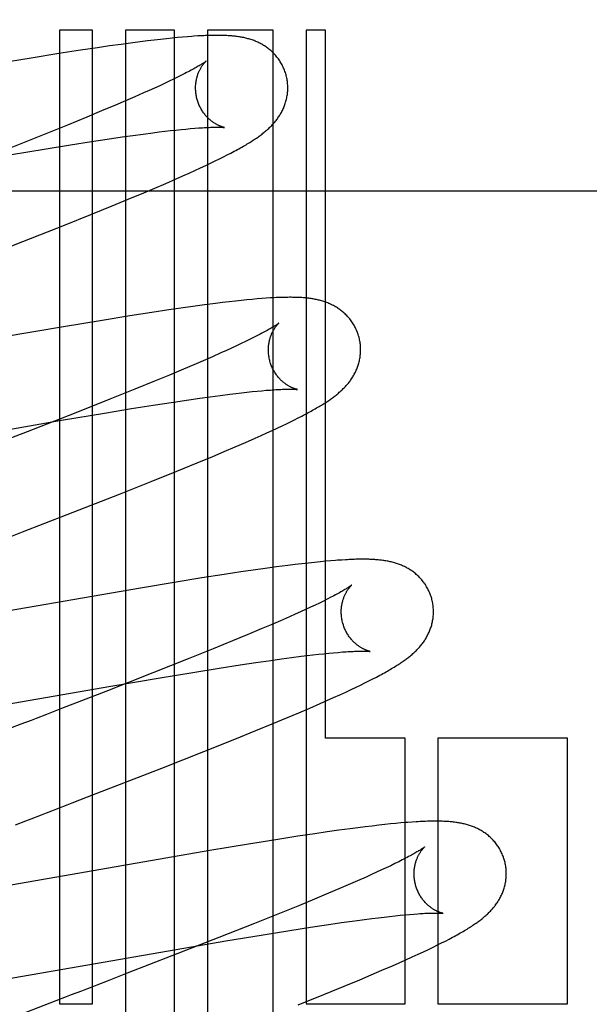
# Model space of a CAD drawing. Header units: inches. Extents: x 0 to 200, y 0 to 129.
# Tile 57 of 98: x 57.565 to 57.688, y 48.898 to 49.111. Entities that reach past the tile are written whole.
import ezdxf

# ---------------------------------------------------------------- set-up
doc = ezdxf.new("R2010")
doc.units = ezdxf.units.IN
doc.header["$LTSCALE"] = 11
doc.header["$MEASUREMENT"] = 0
doc.linetypes.add('HIDDEN', pattern=[0.2, 0.1, -0.1])
doc.layers.add('DEFAULT_2', color=8, linetype='HIDDEN')

msp = doc.modelspace()

# ---------------------------------------------------------------- linework, layer by layer
at = {"layer": 'DEFAULT_2', "color": 8, "linetype": 'HIDDEN'}
for p, q in [((57.57334, 49.10884), (57.57334, 48.8978)), ((57.58048, 49.10884), (57.57334, 49.10884)), ((57.58048, 48.8978), (57.58048, 49.10884)), ((57.58762, 49.10884), (57.58762, 48.80305)), ((57.59822, 49.10884), (57.58762, 49.10884)), ((57.59822, 48.74961), (57.59822, 49.10884)), ((57.60536, 49.10884), (57.60536, 48.73998)), ((57.61965, 49.10884), (57.60536, 49.10884)), ((57.61965, 48.72473), (57.61965, 49.10884)), ((57.62679, 49.10884), (57.62679, 48.8978)), ((57.63094, 49.10884), (57.62679, 49.10884)), ((57.63094, 48.9554), (57.63094, 49.10884)), ((57.5908, 49.10635), (57.58919, 49.10614)), ((57.59235, 49.10654), (57.5908, 49.10635)), ((57.59383, 49.10672), (57.59235, 49.10654)), ((57.59522, 49.10688), (57.59383, 49.10672)), ((57.59653, 49.10702), (57.59522, 49.10688)), ((57.59776, 49.10715), (57.59653, 49.10702)), ((57.59891, 49.10726), (57.59776, 49.10715)), ((57.6, 49.10736), (57.59891, 49.10726)), ((57.60102, 49.10745), (57.6, 49.10736)), ((57.57789, 49.10452), (57.57315, 49.10378)), ((57.58153, 49.10506), (57.57789, 49.10452)), ((57.58417, 49.10545), (57.58153, 49.10506)), ((57.58671, 49.1058), (57.58417, 49.10545)), ((57.58919, 49.10614), (57.58671, 49.1058)), ((57.5672, 49.10282), (57.55993, 49.10162)), ((57.57315, 49.10378), (57.5672, 49.10282)), ((57.59708, 49.0978), (57.59609, 49.09733)), ((57.59803, 49.09825), (57.59708, 49.0978)), ((57.59891, 49.09868), (57.59803, 49.09825)), ((57.59973, 49.09909), (57.59891, 49.09868)), ((57.60049, 49.09948), (57.59973, 49.09909)), ((57.59276, 49.0958), (57.59154, 49.09526)), ((57.59392, 49.09633), (57.59276, 49.0958)), ((57.59503, 49.09684), (57.59392, 49.09633)), ((57.59609, 49.09733), (57.59503, 49.09684)), ((57.58758, 49.09354), (57.58544, 49.09262)), ((57.58962, 49.09442), (57.58758, 49.09354)), ((57.59154, 49.09526), (57.58962, 49.09442)), ((57.58544, 49.09262), (57.58243, 49.09135)), ((57.57923, 49.09003), (57.57501, 49.08831)), ((57.58243, 49.09135), (57.57923, 49.09003)), ((57.57501, 49.08831), (57.56964, 49.08614)), ((57.59739, 49.08709), (57.59856, 49.08722)), ((57.59856, 49.08722), (57.59967, 49.08734)), ((57.59967, 49.08734), (57.60072, 49.08744)), ((57.60072, 49.08744), (57.60172, 49.08753)), ((57.60172, 49.08753), (57.60265, 49.08761)), ((57.56964, 49.08614), (57.56201, 49.08311)), ((57.58022, 49.08474), (57.58365, 49.08526)), ((57.58365, 49.08526), (57.58691, 49.08573)), ((57.58691, 49.08573), (57.58923, 49.08606)), ((57.58923, 49.08606), (57.59144, 49.08636)), ((57.59144, 49.08636), (57.59354, 49.08663)), ((57.59354, 49.08663), (57.59488, 49.0868)), ((57.59488, 49.0868), (57.59616, 49.08695)), ((57.59616, 49.08695), (57.59739, 49.08709)), ((57.56288, 49.08193), (57.56996, 49.0831)), ((57.56996, 49.0831), (57.57569, 49.08403)), ((57.57569, 49.08403), (57.58022, 49.08474)), ((57.60706, 49.08051), (57.60799, 49.08096)), ((57.60799, 49.08096), (57.60886, 49.0814)), ((57.60886, 49.0814), (57.60968, 49.08182)), ((57.60968, 49.08182), (57.61046, 49.08222)), ((57.60268, 49.07845), (57.60388, 49.079)), ((57.60388, 49.079), (57.60501, 49.07953)), ((57.60501, 49.07953), (57.60607, 49.08003)), ((57.60607, 49.08003), (57.60706, 49.08051)), ((57.59633, 49.07563), (57.5986, 49.07662)), ((57.5986, 49.07662), (57.60004, 49.07726)), ((57.60004, 49.07726), (57.6014, 49.07787)), ((57.6014, 49.07787), (57.60268, 49.07845)), ((57.59156, 49.0736), (57.59398, 49.07462)), ((57.59398, 49.07462), (57.59633, 49.07563)), ((57.40914, 49.07404), (57.90914, 49.07404)), ((57.5847, 49.07076), (57.5882, 49.0722)), ((57.5882, 49.0722), (57.59156, 49.0736)), ((57.58013, 49.0689), (57.5847, 49.07076)), ((57.5744, 49.06661), (57.58013, 49.0689)), ((57.56534, 49.06303), (57.5744, 49.06661)), ((57.54821, 49.05637), (57.56534, 49.06303)), ((57.6022, 49.04897), (57.59962, 49.04861)), ((57.60471, 49.04931), (57.6022, 49.04897)), ((57.60712, 49.04962), (57.60471, 49.04931)), ((57.60864, 49.04981), (57.60712, 49.04962)), ((57.61008, 49.04998), (57.60864, 49.04981)), ((57.61145, 49.05014), (57.61008, 49.04998)), ((57.61274, 49.05028), (57.61145, 49.05014)), ((57.61395, 49.0504), (57.61274, 49.05028)), ((57.61508, 49.05051), (57.61395, 49.0504)), ((57.61615, 49.0506), (57.61508, 49.05051)), ((57.61715, 49.05068), (57.61615, 49.0506)), ((57.6181, 49.05075), (57.61715, 49.05068)), ((57.58854, 49.04692), (57.58256, 49.04596)), ((57.59331, 49.04767), (57.58854, 49.04692)), ((57.59698, 49.04822), (57.59331, 49.04767)), ((57.59962, 49.04861), (57.59698, 49.04822)), ((57.57417, 49.04457), (57.56089, 49.04229)), ((57.58256, 49.04596), (57.57417, 49.04457)), ((57.61612, 49.0426), (57.61534, 49.04221)), ((57.61166, 49.04043), (57.61059, 49.03994)), ((57.61267, 49.04091), (57.61166, 49.04043)), ((57.61362, 49.04136), (57.61267, 49.04091)), ((57.61451, 49.0418), (57.61362, 49.04136)), ((57.61534, 49.04221), (57.61451, 49.0418)), ((57.60645, 49.03808), (57.60448, 49.03722)), ((57.6083, 49.0389), (57.60645, 49.03808)), ((57.60948, 49.03943), (57.6083, 49.0389)), ((57.61059, 49.03994), (57.60948, 49.03943)), ((57.6024, 49.03633), (57.60021, 49.0354)), ((57.60448, 49.03722), (57.6024, 49.03633)), ((57.59714, 49.03411), (57.5939, 49.03278)), ((57.60021, 49.0354), (57.59714, 49.03411)), ((57.5939, 49.03278), (57.58962, 49.03103)), ((57.58962, 49.03103), (57.58419, 49.02885)), ((57.606, 49.0294), (57.60817, 49.02969)), ((57.60817, 49.02969), (57.61022, 49.02995)), ((57.61022, 49.02995), (57.61152, 49.03011)), ((57.61152, 49.03011), (57.61276, 49.03026)), ((57.61276, 49.03026), (57.61395, 49.03039)), ((57.61395, 49.03039), (57.61509, 49.03051)), ((57.61509, 49.03051), (57.61616, 49.03062)), ((57.61616, 49.03062), (57.61717, 49.03071)), ((57.61717, 49.03071), (57.61813, 49.03079)), ((57.58419, 49.02885), (57.57649, 49.0258)), ((57.58894, 49.02683), (57.5936, 49.02757)), ((57.5936, 49.02757), (57.59801, 49.02825)), ((57.59801, 49.02825), (57.60134, 49.02874)), ((57.60134, 49.02874), (57.60372, 49.02909)), ((57.60372, 49.02909), (57.606, 49.0294)), ((57.57649, 49.0258), (57.56627, 49.0218)), ((57.57371, 49.0243), (57.58306, 49.02587)), ((57.58306, 49.02587), (57.58894, 49.02683)), ((57.62507, 49.02482), (57.62583, 49.02521)), ((57.51473, 49.01407), (57.57371, 49.0243)), ((57.62053, 49.02261), (57.62155, 49.02309)), ((57.62155, 49.02309), (57.62251, 49.02355)), ((57.62251, 49.02355), (57.62341, 49.02399)), ((57.62341, 49.02399), (57.62426, 49.02441)), ((57.62426, 49.02441), (57.62507, 49.02482)), ((57.56627, 49.0218), (57.55662, 49.01806)), ((57.61572, 49.02042), (57.61703, 49.021)), ((57.61703, 49.021), (57.61827, 49.02157)), ((57.61827, 49.02157), (57.61944, 49.0221)), ((57.61944, 49.0221), (57.62053, 49.02261)), ((57.61136, 49.01851), (57.61361, 49.01949)), ((57.61361, 49.01949), (57.61572, 49.02042)), ((57.60652, 49.01646), (57.60898, 49.0175)), ((57.60898, 49.0175), (57.61136, 49.01851)), ((57.59872, 49.01325), (57.60314, 49.01506)), ((57.60314, 49.01506), (57.60652, 49.01646)), ((57.59315, 49.011), (57.59872, 49.01325)), ((57.58633, 49.00829), (57.59315, 49.011)), ((57.57499, 49.00384), (57.58633, 49.00829)), ((57.5653, 49.00008), (57.57499, 49.00384)), ((57.56201, 48.99881), (57.5653, 49.00008)), ((57.62587, 48.99319), (57.62438, 48.99301)), ((57.62728, 48.99335), (57.62587, 48.99319)), ((57.62861, 48.99349), (57.62728, 48.99335)), ((57.62986, 48.99362), (57.62861, 48.99349)), ((57.63103, 48.99373), (57.62986, 48.99362)), ((57.63212, 48.99383), (57.63103, 48.99373)), ((57.6345, 48.994), (57.6336, 48.99394)), ((57.61264, 48.99141), (57.60897, 48.99086)), ((57.6153, 48.9918), (57.61264, 48.99141)), ((57.61787, 48.99216), (57.6153, 48.9918)), ((57.62038, 48.99251), (57.61787, 48.99216)), ((57.62282, 48.99282), (57.62038, 48.99251)), ((57.62438, 48.99301), (57.62282, 48.99282)), ((57.59818, 48.98914), (57.59085, 48.98792)), ((57.60419, 48.99011), (57.59818, 48.98914)), ((57.60897, 48.99086), (57.60419, 48.99011)), ((57.59085, 48.98792), (57.53417, 48.97809)), ((57.62964, 48.98468), (57.6287, 48.98423)), ((57.63052, 48.98511), (57.62964, 48.98468)), ((57.63134, 48.98552), (57.63052, 48.98511)), ((57.6321, 48.98591), (57.63134, 48.98552)), ((57.62553, 48.98276), (57.62437, 48.98223)), ((57.62664, 48.98327), (57.62553, 48.98276)), ((57.6277, 48.98376), (57.62664, 48.98327)), ((57.6287, 48.98423), (57.6277, 48.98376)), ((57.62123, 48.98085), (57.61919, 48.97996)), ((57.62315, 48.98169), (57.62123, 48.98085)), ((57.62437, 48.98223), (57.62315, 48.98169)), ((57.61704, 48.97905), (57.61402, 48.97778)), ((57.61919, 48.97996), (57.61704, 48.97905)), ((57.61083, 48.97645), (57.6066, 48.97472)), ((57.61402, 48.97778), (57.61083, 48.97645)), ((57.6066, 48.97472), (57.60122, 48.97256)), ((57.63274, 48.9739), (57.63372, 48.97398)), ((57.60122, 48.97256), (57.59357, 48.96952)), ((57.61586, 48.97177), (57.6191, 48.97224)), ((57.6191, 48.97224), (57.6214, 48.97256)), ((57.6214, 48.97256), (57.6236, 48.97285)), ((57.6236, 48.97285), (57.62567, 48.97312)), ((57.62567, 48.97312), (57.62699, 48.97328)), ((57.62699, 48.97328), (57.62826, 48.97343)), ((57.62826, 48.97343), (57.62947, 48.97357)), ((57.62947, 48.97357), (57.63062, 48.97369)), ((57.63062, 48.97369), (57.63171, 48.9738)), ((57.63171, 48.9738), (57.63274, 48.9739)), ((57.60222, 48.96963), (57.60794, 48.97055)), ((57.60794, 48.97055), (57.61245, 48.97125)), ((57.61245, 48.97125), (57.61586, 48.97177)), ((57.59357, 48.96952), (57.58338, 48.96553)), ((57.58443, 48.96664), (57.59515, 48.96846)), ((57.59515, 48.96846), (57.60222, 48.96963)), ((57.63952, 48.96736), (57.6404, 48.96779)), ((57.6404, 48.96779), (57.64122, 48.96821)), ((57.64122, 48.96821), (57.642, 48.96862)), ((57.52827, 48.95689), (57.58443, 48.96664)), ((57.58338, 48.96553), (57.57375, 48.96179)), ((57.63535, 48.96537), (57.63651, 48.96591)), ((57.63651, 48.96591), (57.63759, 48.96642)), ((57.63759, 48.96642), (57.63859, 48.9669)), ((57.63859, 48.9669), (57.63952, 48.96736)), ((57.62981, 48.96287), (57.63128, 48.96352)), ((57.63128, 48.96352), (57.63272, 48.96417)), ((57.63272, 48.96417), (57.63409, 48.96479)), ((57.63409, 48.96479), (57.63535, 48.96537)), ((57.57375, 48.96179), (57.57046, 48.96052)), ((57.62521, 48.96089), (57.62755, 48.96189)), ((57.62755, 48.96189), (57.62981, 48.96287)), ((57.61939, 48.95846), (57.62277, 48.95986)), ((57.62277, 48.95986), (57.62521, 48.96089)), ((57.61131, 48.95516), (57.61588, 48.95701)), ((57.61588, 48.95701), (57.61939, 48.95846)), ((57.60459, 48.95247), (57.61131, 48.95516)), ((57.64822, 48.9554), (57.63094, 48.9554)), ((57.64822, 48.8978), (57.64822, 48.9554)), ((57.65536, 48.9554), (57.65536, 48.8978)), ((57.68347, 48.9554), (57.65536, 48.9554)), ((57.68347, 48.8978), (57.68347, 48.9554)), ((57.59547, 48.94888), (57.60459, 48.95247)), ((57.57938, 48.94263), (57.59547, 48.94888)), ((57.63634, 48.93574), (57.63386, 48.9354)), ((57.63795, 48.93595), (57.63634, 48.93574)), ((57.63954, 48.93615), (57.63795, 48.93595)), ((57.64107, 48.93633), (57.63954, 48.93615)), ((57.64251, 48.9365), (57.64107, 48.93633)), ((57.64384, 48.93664), (57.64251, 48.9365)), ((57.64509, 48.93677), (57.64384, 48.93664)), ((57.64625, 48.93689), (57.64509, 48.93677)), ((57.64733, 48.93699), (57.64625, 48.93689)), ((57.64977, 48.93718), (57.64884, 48.93711)), ((57.625, 48.9341), (57.62024, 48.93336)), ((57.62865, 48.93465), (57.625, 48.9341)), ((57.6313, 48.93504), (57.62865, 48.93465)), ((57.63386, 48.9354), (57.6313, 48.93504)), ((57.61427, 48.9324), (57.60591, 48.93101)), ((57.62024, 48.93336), (57.61427, 48.9324)), ((57.60591, 48.93101), (57.55521, 48.9222)), ((57.64414, 48.92728), (57.64313, 48.9268)), ((57.6451, 48.92773), (57.64414, 48.92728)), ((57.646, 48.92817), (57.6451, 48.92773)), ((57.64684, 48.92858), (57.646, 48.92817)), ((57.64762, 48.92898), (57.64684, 48.92858)), ((57.63976, 48.92526), (57.6379, 48.92444)), ((57.64094, 48.92579), (57.63976, 48.92526)), ((57.64206, 48.92631), (57.64094, 48.92579)), ((57.64313, 48.9268), (57.64206, 48.92631)), ((57.63592, 48.92358), (57.63383, 48.92268)), ((57.6379, 48.92444), (57.63592, 48.92358)), ((57.63164, 48.92175), (57.62856, 48.92046)), ((57.63383, 48.92268), (57.63164, 48.92175)), ((57.62531, 48.91913), (57.62103, 48.91738)), ((57.62856, 48.92046), (57.62531, 48.91913)), ((57.62103, 48.91738), (57.61559, 48.9152)), ((57.64105, 48.91628), (57.64238, 48.91644)), ((57.64238, 48.91644), (57.64366, 48.91659)), ((57.64366, 48.91659), (57.64488, 48.91673)), ((57.64488, 48.91673), (57.64604, 48.91686)), ((57.64604, 48.91686), (57.64715, 48.91698)), ((57.64715, 48.91698), (57.6482, 48.91708)), ((57.6482, 48.91708), (57.64919, 48.91717)), ((57.64919, 48.91717), (57.65012, 48.91724)), ((57.61559, 48.9152), (57.60788, 48.91215)), ((57.62323, 48.91368), (57.62774, 48.91439)), ((57.62774, 48.91439), (57.63117, 48.91491)), ((57.63117, 48.91491), (57.63443, 48.91538)), ((57.63443, 48.91538), (57.63674, 48.91571)), ((57.63674, 48.91571), (57.63895, 48.916)), ((57.63895, 48.916), (57.64105, 48.91628)), ((57.60788, 48.91215), (57.59765, 48.90815)), ((57.60937, 48.91141), (57.61749, 48.91276)), ((57.61749, 48.91276), (57.62323, 48.91368)), ((57.5986, 48.90957), (57.60937, 48.91141)), ((57.65329, 48.90959), (57.65431, 48.91007)), ((57.65431, 48.91007), (57.65525, 48.91054)), ((57.65525, 48.91054), (57.65614, 48.91098)), ((57.65614, 48.91098), (57.65697, 48.9114)), ((57.65697, 48.9114), (57.65776, 48.91181)), ((57.5437, 48.90004), (57.5986, 48.90957)), ((57.59765, 48.90815), (57.588, 48.9044)), ((57.6484, 48.90732), (57.64976, 48.90794)), ((57.64976, 48.90794), (57.65103, 48.90852)), ((57.65103, 48.90852), (57.6522, 48.90907)), ((57.6522, 48.90907), (57.65329, 48.90959)), ((57.64322, 48.90505), (57.64548, 48.90603)), ((57.64548, 48.90603), (57.64696, 48.90668)), ((57.64696, 48.90668), (57.6484, 48.90732)), ((57.63843, 48.90301), (57.64087, 48.90404)), ((57.64087, 48.90404), (57.64322, 48.90505)), ((57.63064, 48.8998), (57.63505, 48.90161)), ((57.63505, 48.90161), (57.63843, 48.90301)), ((57.62508, 48.89756), (57.63064, 48.8998)), ((57.57249, 48.8984), (57.55681, 48.89231)), ((57.57334, 48.8978), (57.58048, 48.8978)), ((57.62679, 48.8978), (57.64822, 48.8978)), ((57.65536, 48.8978), (57.68347, 48.8978))]:
    msp.add_line(p, q, dxfattribs=at)
for points in [[(57.60245, 49.10755), (57.60198, 49.10752), (57.60102, 49.10745)], [(57.62241, 49.09922), (57.62235, 49.09943), (57.62227, 49.09968), (57.62219, 49.09993), (57.6221, 49.10017), (57.622, 49.10041), (57.6219, 49.10065), (57.62179, 49.10088), (57.62168, 49.10112), (57.62156, 49.10135), (57.62144, 49.10157), (57.62131, 49.10179), (57.62118, 49.10201), (57.62104, 49.10223), (57.6209, 49.10244), (57.62075, 49.10264), (57.6206, 49.10285), (57.62045, 49.10304), (57.62029, 49.10324), (57.62013, 49.10342), (57.61996, 49.10361), (57.61979, 49.10379), (57.61962, 49.10396), (57.61945, 49.10413), (57.61927, 49.1043), (57.61909, 49.10446), (57.61891, 49.10461), (57.61872, 49.10476), (57.61854, 49.10491), (57.61835, 49.10505), (57.61816, 49.10519), (57.61796, 49.10532), (57.61776, 49.10545), (57.61756, 49.10558), (57.61736, 49.1057), (57.61716, 49.10582), (57.61695, 49.10593), (57.61674, 49.10604), (57.61654, 49.10614), (57.61633, 49.10624), (57.61612, 49.10634), (57.6159, 49.10643), (57.61569, 49.10652), (57.61548, 49.1066), (57.61526, 49.10668), (57.61504, 49.10676), (57.61482, 49.10683), (57.61459, 49.1069), (57.61437, 49.10697), (57.61415, 49.10703), (57.61392, 49.10709), (57.61369, 49.10715), (57.61347, 49.1072), (57.61324, 49.10725), (57.61301, 49.1073), (57.61278, 49.10734), (57.61255, 49.10738), (57.61232, 49.10742), (57.61209, 49.10746), (57.61185, 49.10749), (57.61161, 49.10752), (57.61138, 49.10755), (57.61113, 49.10758), (57.61089, 49.1076), (57.61064, 49.10763), (57.61038, 49.10765), (57.61012, 49.10767), (57.60986, 49.10768), (57.60959, 49.1077), (57.60931, 49.10771), (57.60902, 49.10772), (57.60873, 49.10773), (57.60843, 49.10774), (57.60812, 49.10774), (57.6078, 49.10775), (57.60748, 49.10775), (57.60715, 49.10775), (57.60681, 49.10774), (57.60646, 49.10774), (57.60611, 49.10773), (57.60574, 49.10772), (57.60536, 49.10771), (57.60498, 49.10769), (57.60458, 49.10768), (57.60418, 49.10766), (57.60376, 49.10763), (57.60333, 49.10761), (57.60245, 49.10755)], [(57.60509, 49.10216), (57.60508, 49.10215), (57.60507, 49.10214), (57.60504, 49.10212), (57.60501, 49.1021), (57.60497, 49.10207), (57.60492, 49.10203), (57.60486, 49.10199), (57.60479, 49.10194), (57.60471, 49.10188), (57.60461, 49.10182), (57.60451, 49.10174), (57.60439, 49.10167), (57.60425, 49.10158), (57.60411, 49.10149), (57.60394, 49.10139), (57.60377, 49.10128), (57.60358, 49.10117), (57.60338, 49.10105), (57.60316, 49.10092), (57.60292, 49.10078), (57.60267, 49.10064), (57.60241, 49.10049), (57.60213, 49.10034), (57.60183, 49.10018), (57.60152, 49.10001), (57.60119, 49.09984), (57.60085, 49.09966), (57.60049, 49.09948)], [(57.60314, 49.09386), (57.60309, 49.09406), (57.60303, 49.0943), (57.60298, 49.09453), (57.60294, 49.09477), (57.6029, 49.095), (57.60287, 49.09523), (57.60284, 49.09547), (57.60283, 49.0957), (57.60281, 49.09593), (57.60281, 49.09616), (57.6028, 49.09639), (57.60281, 49.09662), (57.60282, 49.09684), (57.60283, 49.09706), (57.60285, 49.09727), (57.60288, 49.09749), (57.60291, 49.0977), (57.60294, 49.0979), (57.60298, 49.0981), (57.60302, 49.0983), (57.60307, 49.09849), (57.60312, 49.09867), (57.60317, 49.09885), (57.60322, 49.09903), (57.60328, 49.0992), (57.60333, 49.09936), (57.60339, 49.09952), (57.60346, 49.09968), (57.60352, 49.09983), (57.60358, 49.09997), (57.60365, 49.10011), (57.60371, 49.10025), (57.60378, 49.10037), (57.60384, 49.1005), (57.60391, 49.10062), (57.60398, 49.10073), (57.60404, 49.10084), (57.60411, 49.10095), (57.60417, 49.10105), (57.60424, 49.10115), (57.6043, 49.10124), (57.60437, 49.10133), (57.60443, 49.10141), (57.60449, 49.1015), (57.60455, 49.10157), (57.60461, 49.10164), (57.60466, 49.10171), (57.60471, 49.10177), (57.60477, 49.10183), (57.60481, 49.10189), (57.60486, 49.10194), (57.6049, 49.10198), (57.60494, 49.10202), (57.60498, 49.10205), (57.60501, 49.10209), (57.60503, 49.10211), (57.60506, 49.10213), (57.60507, 49.10215), (57.60508, 49.10216), (57.60509, 49.10216)], [(57.61046, 49.08222), (57.61083, 49.08242), (57.61119, 49.08261), (57.61154, 49.0828), (57.61188, 49.08299), (57.61222, 49.08317), (57.61254, 49.08335), (57.61285, 49.08353), (57.61316, 49.0837), (57.61345, 49.08387), (57.61374, 49.08404), (57.61402, 49.08421), (57.61429, 49.08437), (57.61455, 49.08454), (57.61481, 49.0847), (57.61506, 49.08486), (57.6153, 49.08501), (57.61554, 49.08517), (57.61576, 49.08532), (57.61599, 49.08547), (57.6162, 49.08562), (57.61642, 49.08577), (57.61662, 49.08592), (57.61682, 49.08607), (57.61702, 49.08621), (57.61722, 49.08636), (57.61741, 49.08651), (57.6176, 49.08666), (57.61778, 49.08681), (57.61796, 49.08696), (57.61814, 49.08711), (57.61832, 49.08727), (57.61849, 49.08742), (57.61867, 49.08758), (57.61884, 49.08774), (57.61901, 49.08791), (57.61917, 49.08807), (57.61933, 49.08824), (57.6195, 49.08841), (57.61965, 49.08858), (57.61981, 49.08876), (57.61996, 49.08894), (57.62011, 49.08912), (57.62026, 49.0893), (57.6204, 49.08948), (57.62054, 49.08967), (57.62067, 49.08986), (57.6208, 49.09005), (57.62093, 49.09024), (57.62106, 49.09044), (57.62118, 49.09064), (57.6213, 49.09084), (57.62142, 49.09105), (57.62153, 49.09125), (57.62163, 49.09147), (57.62174, 49.09168), (57.62184, 49.0919), (57.62193, 49.09211), (57.62202, 49.09233), (57.62211, 49.09256), (57.62219, 49.09278), (57.62226, 49.09301), (57.62233, 49.09324), (57.6224, 49.09347), (57.62246, 49.09371), (57.62252, 49.09395), (57.62257, 49.09419), (57.62262, 49.09443), (57.62266, 49.09468), (57.6227, 49.09493), (57.62273, 49.09518), (57.62276, 49.09543), (57.62278, 49.09568), (57.62279, 49.09593), (57.6228, 49.09619), (57.6228, 49.09645), (57.62279, 49.0967), (57.62278, 49.09696), (57.62276, 49.09722), (57.62274, 49.09748), (57.62271, 49.09774), (57.62267, 49.09799), (57.62263, 49.09825), (57.62258, 49.0985), (57.62253, 49.09876), (57.62246, 49.09901), (57.62241, 49.09922)], [(57.60909, 49.08777), (57.60909, 49.08777), (57.60908, 49.08777), (57.60907, 49.08777), (57.60905, 49.08777), (57.60902, 49.08778), (57.60898, 49.08779), (57.60894, 49.0878), (57.60889, 49.08781), (57.60883, 49.08783), (57.60877, 49.08784), (57.60871, 49.08786), (57.60864, 49.08788), (57.60857, 49.08791), (57.60849, 49.08793), (57.6084, 49.08796), (57.60832, 49.08799), (57.60823, 49.08803), (57.60813, 49.08806), (57.60804, 49.08811), (57.60794, 49.08815), (57.60783, 49.0882), (57.60773, 49.08825), (57.60762, 49.0883), (57.60751, 49.08836), (57.6074, 49.08842), (57.60728, 49.08848), (57.60716, 49.08855), (57.60704, 49.08862), (57.60692, 49.0887), (57.60679, 49.08878), (57.60667, 49.08887), (57.60654, 49.08896), (57.6064, 49.08905), (57.60627, 49.08915), (57.60614, 49.08926), (57.60601, 49.08937), (57.60587, 49.08949), (57.60574, 49.08961), (57.6056, 49.08974), (57.60546, 49.08987), (57.60533, 49.09001), (57.60519, 49.09016), (57.60505, 49.09031), (57.60492, 49.09047), (57.60479, 49.09063), (57.60465, 49.0908), (57.60452, 49.09097), (57.6044, 49.09115), (57.60428, 49.09134), (57.60416, 49.09153), (57.60404, 49.09173), (57.60393, 49.09193), (57.60382, 49.09213), (57.60371, 49.09234), (57.60362, 49.09255), (57.60352, 49.09277), (57.60343, 49.09299), (57.60335, 49.09321), (57.60327, 49.09344), (57.6032, 49.09366), (57.60314, 49.09386)], [(57.60265, 49.08761), (57.60352, 49.08767), (57.60393, 49.0877), (57.60433, 49.08773), (57.60471, 49.08775), (57.60507, 49.08777), (57.6054, 49.08779), (57.60572, 49.0878), (57.60602, 49.08781), (57.60631, 49.08782), (57.60657, 49.08783), (57.60682, 49.08783), (57.60706, 49.08784), (57.60728, 49.08784), (57.60749, 49.08784), (57.60768, 49.08784), (57.60786, 49.08784), (57.60803, 49.08783), (57.60818, 49.08783), (57.60832, 49.08782), (57.60845, 49.08782), (57.60857, 49.08781), (57.60867, 49.08781), (57.60876, 49.0878), (57.60884, 49.08779), (57.6089, 49.08779), (57.60896, 49.08778), (57.60901, 49.08778), (57.60904, 49.08777), (57.60907, 49.08777), (57.60908, 49.08777), (57.60909, 49.08777)], [(57.6382, 49.04243), (57.63814, 49.04264), (57.63806, 49.04289), (57.63798, 49.04314), (57.63789, 49.04338), (57.63779, 49.04362), (57.63769, 49.04386), (57.63758, 49.0441), (57.63747, 49.04433), (57.63735, 49.04456), (57.63723, 49.04479), (57.6371, 49.04501), (57.63697, 49.04523), (57.63683, 49.04544), (57.63668, 49.04565), (57.63654, 49.04586), (57.63639, 49.04606), (57.63623, 49.04626), (57.63607, 49.04645), (57.63591, 49.04664), (57.63574, 49.04683), (57.63557, 49.04701), (57.6354, 49.04718), (57.63523, 49.04735), (57.63505, 49.04752), (57.63487, 49.04768), (57.63469, 49.04783), (57.6345, 49.04798), (57.63431, 49.04813), (57.63412, 49.04827), (57.63393, 49.04841), (57.63373, 49.04854), (57.63354, 49.04867), (57.63334, 49.0488), (57.63313, 49.04892), (57.63293, 49.04904), (57.63272, 49.04915), (57.63251, 49.04926), (57.6323, 49.04936), (57.63209, 49.04946), (57.63188, 49.04956), (57.63167, 49.04965), (57.63146, 49.04973), (57.63124, 49.04982), (57.63102, 49.0499), (57.6308, 49.04998), (57.63058, 49.05005), (57.63036, 49.05012), (57.63013, 49.05019), (57.62991, 49.05025), (57.62968, 49.05031), (57.62945, 49.05036), (57.62922, 49.05042), (57.62899, 49.05047), (57.62876, 49.05051), (57.62853, 49.05056), (57.6283, 49.0506), (57.62806, 49.05064), (57.62783, 49.05067), (57.62759, 49.05071), (57.62735, 49.05074), (57.62711, 49.05077), (57.62686, 49.05079), (57.62662, 49.05082), (57.62636, 49.05084), (57.6261, 49.05086), (57.62584, 49.05088), (57.62557, 49.0509), (57.6253, 49.05091), (57.62502, 49.05092), (57.62473, 49.05093), (57.62443, 49.05094), (57.62413, 49.05095), (57.62382, 49.05095), (57.6235, 49.05096), (57.62318, 49.05096), (57.62284, 49.05095), (57.6225, 49.05095), (57.62215, 49.05094), (57.62179, 49.05094), (57.62142, 49.05093), (57.62104, 49.05091), (57.62065, 49.0509), (57.62026, 49.05088), (57.61985, 49.05086), (57.61943, 49.05084), (57.619, 49.05081), (57.6181, 49.05075)], [(57.62088, 49.04537), (57.62088, 49.04537), (57.62087, 49.04536), (57.62086, 49.04535), (57.62084, 49.04534), (57.62081, 49.04532), (57.62078, 49.04529), (57.62073, 49.04526), (57.62068, 49.04522), (57.62062, 49.04517), (57.62054, 49.04512), (57.62046, 49.04506), (57.62036, 49.045), (57.62026, 49.04493), (57.62014, 49.04485), (57.62001, 49.04477), (57.61987, 49.04468), (57.61972, 49.04459), (57.61956, 49.04449), (57.61938, 49.04438), (57.61919, 49.04427), (57.61899, 49.04415), (57.61878, 49.04403), (57.61855, 49.0439), (57.6183, 49.04376), (57.61805, 49.04362), (57.61777, 49.04347), (57.61748, 49.04331), (57.61717, 49.04315), (57.61684, 49.04297), (57.61649, 49.04279), (57.61612, 49.0426)], [(57.61893, 49.03707), (57.61888, 49.03727), (57.61882, 49.0375), (57.61877, 49.03774), (57.61873, 49.03797), (57.61869, 49.03821), (57.61866, 49.03844), (57.61864, 49.03867), (57.61862, 49.03891), (57.6186, 49.03914), (57.6186, 49.03937), (57.6186, 49.03959), (57.6186, 49.03982), (57.61861, 49.04004), (57.61862, 49.04026), (57.61864, 49.04048), (57.61867, 49.04069), (57.6187, 49.0409), (57.61873, 49.0411), (57.61877, 49.0413), (57.61881, 49.0415), (57.61886, 49.04169), (57.61891, 49.04187), (57.61896, 49.04205), (57.61901, 49.04223), (57.61906, 49.0424), (57.61912, 49.04256), (57.61918, 49.04272), (57.61924, 49.04287), (57.6193, 49.04302), (57.61937, 49.04317), (57.61943, 49.04331), (57.6195, 49.04344), (57.61956, 49.04357), (57.61963, 49.0437), (57.6197, 49.04382), (57.61976, 49.04393), (57.61983, 49.04404), (57.61989, 49.04415), (57.61996, 49.04425), (57.62002, 49.04435), (57.62009, 49.04444), (57.62015, 49.04453), (57.62021, 49.04462), (57.62027, 49.0447), (57.62033, 49.04477), (57.62039, 49.04484), (57.62045, 49.04491), (57.6205, 49.04498), (57.62055, 49.04503), (57.6206, 49.04509), (57.62065, 49.04514), (57.62069, 49.04518), (57.62073, 49.04522), (57.62076, 49.04526), (57.62079, 49.04529), (57.62082, 49.04532), (57.62084, 49.04534), (57.62086, 49.04535), (57.62087, 49.04536), (57.62088, 49.04537)], [(57.62689, 49.02577), (57.62723, 49.02595), (57.62755, 49.02613), (57.62787, 49.0263), (57.62817, 49.02647), (57.62847, 49.02664), (57.62876, 49.0268), (57.62904, 49.02697), (57.62931, 49.02712), (57.62958, 49.02728), (57.62983, 49.02744), (57.63009, 49.02759), (57.63033, 49.02774), (57.63057, 49.02789), (57.6308, 49.02803), (57.63103, 49.02818), (57.63125, 49.02832), (57.63147, 49.02847), (57.63168, 49.02861), (57.63189, 49.02875), (57.63209, 49.0289), (57.63229, 49.02904), (57.63249, 49.02918), (57.63268, 49.02932), (57.63287, 49.02947), (57.63306, 49.02961), (57.63325, 49.02976), (57.63343, 49.0299), (57.63361, 49.03005), (57.63379, 49.0302), (57.63397, 49.03036), (57.63415, 49.03051), (57.63432, 49.03067), (57.63449, 49.03083), (57.63466, 49.03099), (57.63483, 49.03115), (57.635, 49.03132), (57.63516, 49.03148), (57.63532, 49.03165), (57.63548, 49.03183), (57.63563, 49.032), (57.63578, 49.03218), (57.63593, 49.03236), (57.63607, 49.03254), (57.63622, 49.03272), (57.63635, 49.03291), (57.63649, 49.0331), (57.63662, 49.03329), (57.63674, 49.03348), (57.63687, 49.03368), (57.63699, 49.03388), (57.63711, 49.03408), (57.63722, 49.03428), (57.63733, 49.03449), (57.63744, 49.0347), (57.63754, 49.03492), (57.63764, 49.03513), (57.63773, 49.03535), (57.63782, 49.03557), (57.63791, 49.03579), (57.63799, 49.03601), (57.63806, 49.03624), (57.63813, 49.03647), (57.6382, 49.0367), (57.63826, 49.03694), (57.63832, 49.03718), (57.63837, 49.03742), (57.63842, 49.03766), (57.63846, 49.03791), (57.63849, 49.03815), (57.63852, 49.0384), (57.63855, 49.03865), (57.63857, 49.0389), (57.63858, 49.03916), (57.63859, 49.03941), (57.63859, 49.03967), (57.63858, 49.03992), (57.63857, 49.04018), (57.63855, 49.04044), (57.63853, 49.04069), (57.6385, 49.04095), (57.63846, 49.04121), (57.63842, 49.04146), (57.63837, 49.04172), (57.63832, 49.04197), (57.63826, 49.04222), (57.6382, 49.04243)], [(57.62488, 49.03097), (57.62488, 49.03098), (57.62486, 49.03098), (57.62484, 49.03098), (57.62481, 49.03099), (57.62477, 49.031), (57.62473, 49.03101), (57.62468, 49.03102), (57.62463, 49.03103), (57.62457, 49.03105), (57.6245, 49.03107), (57.62443, 49.03109), (57.62436, 49.03111), (57.62428, 49.03114), (57.6242, 49.03117), (57.62411, 49.0312), (57.62402, 49.03124), (57.62393, 49.03127), (57.62383, 49.03131), (57.62373, 49.03136), (57.62363, 49.0314), (57.62352, 49.03145), (57.62341, 49.03151), (57.6233, 49.03156), (57.62319, 49.03162), (57.62307, 49.03169), (57.62295, 49.03176), (57.62283, 49.03183), (57.62271, 49.03191), (57.62258, 49.03199), (57.62246, 49.03207), (57.62233, 49.03217), (57.6222, 49.03226), (57.62206, 49.03236), (57.62193, 49.03247), (57.6218, 49.03258), (57.62166, 49.0327), (57.62153, 49.03282), (57.62139, 49.03294), (57.62125, 49.03308), (57.62112, 49.03322), (57.62098, 49.03336), (57.62084, 49.03352), (57.62071, 49.03367), (57.62058, 49.03384), (57.62045, 49.03401), (57.62032, 49.03418), (57.62019, 49.03436), (57.62007, 49.03455), (57.61995, 49.03474), (57.61983, 49.03493), (57.61972, 49.03513), (57.61961, 49.03534), (57.61951, 49.03555), (57.61941, 49.03576), (57.61931, 49.03598), (57.61922, 49.0362), (57.61914, 49.03642), (57.61906, 49.03664), (57.61899, 49.03687), (57.61893, 49.03707)], [(57.61813, 49.03079), (57.61902, 49.03086), (57.61944, 49.03089), (57.61985, 49.03092), (57.62024, 49.03094), (57.62061, 49.03097), (57.62097, 49.03098), (57.62131, 49.031), (57.62163, 49.03101), (57.62194, 49.03102), (57.62223, 49.03103), (57.62251, 49.03104), (57.62277, 49.03104), (57.62301, 49.03105), (57.62323, 49.03105), (57.62344, 49.03105), (57.62363, 49.03104), (57.62381, 49.03104), (57.62397, 49.03104), (57.62411, 49.03103), (57.62424, 49.03103), (57.62436, 49.03102), (57.62446, 49.03101), (57.62455, 49.03101), (57.62463, 49.031), (57.62469, 49.031), (57.62475, 49.03099), (57.6248, 49.03099), (57.62483, 49.03098), (57.62486, 49.03098), (57.62487, 49.03098), (57.62488, 49.03097)], [(57.62583, 49.02521), (57.62619, 49.0254), (57.62689, 49.02577)], [(57.6336, 48.99394), (57.63312, 48.99391), (57.63212, 48.99383)], [(57.65399, 48.98564), (57.65393, 48.98585), (57.65385, 48.9861), (57.65377, 48.98635), (57.65368, 48.98659), (57.65358, 48.98683), (57.65348, 48.98707), (57.65337, 48.98731), (57.65326, 48.98754), (57.65314, 48.98777), (57.65302, 48.988), (57.65289, 48.98822), (57.65275, 48.98844), (57.65262, 48.98866), (57.65247, 48.98887), (57.65233, 48.98907), (57.65217, 48.98928), (57.65202, 48.98948), (57.65186, 48.98967), (57.6517, 48.98986), (57.65153, 48.99004), (57.65136, 48.99022), (57.65119, 48.9904), (57.65101, 48.99057), (57.65083, 48.99073), (57.65065, 48.99089), (57.65047, 48.99105), (57.65028, 48.9912), (57.6501, 48.99134), (57.64991, 48.99149), (57.64971, 48.99162), (57.64952, 48.99176), (57.64932, 48.99189), (57.64912, 48.99201), (57.64891, 48.99213), (57.64871, 48.99225), (57.6485, 48.99236), (57.64829, 48.99247), (57.64808, 48.99258), (57.64787, 48.99267), (57.64766, 48.99277), (57.64745, 48.99286), (57.64723, 48.99295), (57.64702, 48.99303), (57.6468, 48.99311), (57.64658, 48.99319), (57.64635, 48.99326), (57.64613, 48.99333), (57.6459, 48.9934), (57.64568, 48.99346), (57.64545, 48.99352), (57.64522, 48.99358), (57.64499, 48.99363), (57.64477, 48.99368), (57.64454, 48.99373), (57.64431, 48.99377), (57.64407, 48.99381), (57.64384, 48.99385), (57.64361, 48.99388), (57.64337, 48.99392), (57.64313, 48.99395), (57.6429, 48.99398), (57.64265, 48.994), (57.64241, 48.99403), (57.64216, 48.99405), (57.64192, 48.99407), (57.64166, 48.99409), (57.64141, 48.9941), (57.64115, 48.99412), (57.64088, 48.99413), (57.64061, 48.99414), (57.64034, 48.99415), (57.64006, 48.99416), (57.63977, 48.99416), (57.63948, 48.99416), (57.63918, 48.99417), (57.63888, 48.99417), (57.63856, 48.99416), (57.63824, 48.99416), (57.63791, 48.99415), (57.63758, 48.99415), (57.63723, 48.99414), (57.63687, 48.99412), (57.63651, 48.99411), (57.63613, 48.99409), (57.63574, 48.99407), (57.63534, 48.99405), (57.6345, 48.994)], [(57.63667, 48.98858), (57.63667, 48.98858), (57.63666, 48.98857), (57.63665, 48.98856), (57.63662, 48.98854), (57.63659, 48.98852), (57.63655, 48.98848), (57.6365, 48.98845), (57.63644, 48.9884), (57.63637, 48.98835), (57.63629, 48.9883), (57.6362, 48.98824), (57.63609, 48.98816), (57.63597, 48.98809), (57.63584, 48.988), (57.6357, 48.98791), (57.63554, 48.98781), (57.63537, 48.98771), (57.63518, 48.9876), (57.63498, 48.98747), (57.63476, 48.98735), (57.63452, 48.98721), (57.63428, 48.98707), (57.63401, 48.98692), (57.63373, 48.98677), (57.63344, 48.98661), (57.63313, 48.98644), (57.6328, 48.98627), (57.63246, 48.98609), (57.6321, 48.98591)], [(57.63472, 48.98028), (57.63467, 48.98048), (57.63461, 48.98072), (57.63456, 48.98095), (57.63452, 48.98119), (57.63448, 48.98142), (57.63445, 48.98165), (57.63443, 48.98189), (57.63441, 48.98212), (57.63439, 48.98235), (57.63439, 48.98258), (57.63439, 48.98281), (57.63439, 48.98304), (57.6344, 48.98326), (57.63442, 48.98348), (57.63444, 48.9837), (57.63446, 48.98391), (57.63449, 48.98412), (57.63453, 48.98433), (57.63456, 48.98453), (57.63461, 48.98472), (57.63465, 48.98491), (57.6347, 48.9851), (57.63475, 48.98528), (57.63481, 48.98545), (57.63486, 48.98562), (57.63492, 48.98579), (57.63498, 48.98595), (57.63504, 48.9861), (57.6351, 48.98625), (57.63517, 48.9864), (57.63523, 48.98654), (57.6353, 48.98667), (57.63536, 48.9868), (57.63543, 48.98692), (57.6355, 48.98704), (57.63556, 48.98716), (57.63563, 48.98727), (57.63569, 48.98737), (57.63576, 48.98748), (57.63582, 48.98757), (57.63589, 48.98767), (57.63595, 48.98775), (57.63601, 48.98784), (57.63607, 48.98792), (57.63613, 48.98799), (57.63619, 48.98807), (57.63625, 48.98813), (57.6363, 48.9882), (57.63635, 48.98825), (57.6364, 48.98831), (57.63645, 48.98836), (57.63649, 48.9884), (57.63653, 48.98844), (57.63656, 48.98848), (57.63659, 48.98851), (57.63662, 48.98853), (57.63664, 48.98855), (57.63666, 48.98857), (57.63667, 48.98857), (57.63667, 48.98858)], [(57.642, 48.96862), (57.64237, 48.96881), (57.64274, 48.96901), (57.64309, 48.9692), (57.64343, 48.96939), (57.64377, 48.96957), (57.6441, 48.96975), (57.64441, 48.96993), (57.64472, 48.97011), (57.64502, 48.97029), (57.64531, 48.97046), (57.64559, 48.97063), (57.64587, 48.97079), (57.64614, 48.97096), (57.6464, 48.97112), (57.64665, 48.97128), (57.64689, 48.97144), (57.64713, 48.97159), (57.64736, 48.97175), (57.64759, 48.9719), (57.64781, 48.97205), (57.64802, 48.9722), (57.64823, 48.97235), (57.64843, 48.9725), (57.64863, 48.97265), (57.64882, 48.9728), (57.64901, 48.97294), (57.6492, 48.97309), (57.64938, 48.97324), (57.64956, 48.97339), (57.64974, 48.97355), (57.64992, 48.9737), (57.65009, 48.97386), (57.65027, 48.97402), (57.65044, 48.97418), (57.6506, 48.97434), (57.65077, 48.9745), (57.65093, 48.97467), (57.65109, 48.97484), (57.65125, 48.97501), (57.6514, 48.97519), (57.65156, 48.97537), (57.6517, 48.97555), (57.65185, 48.97573), (57.65199, 48.97591), (57.65213, 48.9761), (57.65226, 48.97629), (57.6524, 48.97648), (57.65252, 48.97667), (57.65265, 48.97687), (57.65277, 48.97707), (57.65289, 48.97727), (57.653, 48.97748), (57.65311, 48.97768), (57.65322, 48.9779), (57.65332, 48.97811), (57.65342, 48.97833), (57.65352, 48.97854), (57.65361, 48.97876), (57.65369, 48.97898), (57.65377, 48.97921), (57.65385, 48.97944), (57.65392, 48.97967), (57.65399, 48.9799), (57.65405, 48.98013), (57.65411, 48.98037), (57.65416, 48.98061), (57.6542, 48.98086), (57.65425, 48.9811), (57.65428, 48.98135), (57.65431, 48.9816), (57.65434, 48.98185), (57.65436, 48.9821), (57.65437, 48.98236), (57.65438, 48.98261), (57.65438, 48.98287), (57.65437, 48.98313), (57.65436, 48.98338), (57.65434, 48.98364), (57.65432, 48.9839), (57.65429, 48.98416), (57.65425, 48.98441), (57.65421, 48.98467), (57.65416, 48.98492), (57.65411, 48.98518), (57.65405, 48.98543), (57.65399, 48.98564)], [(57.64067, 48.97418), (57.64067, 48.97418), (57.64067, 48.97418), (57.64067, 48.97418), (57.64065, 48.97419), (57.64063, 48.97419), (57.64061, 48.9742), (57.64057, 48.9742), (57.64053, 48.97421), (57.64048, 48.97423), (57.64043, 48.97424), (57.64037, 48.97426), (57.64031, 48.97427), (57.64024, 48.97429), (57.64016, 48.97432), (57.64008, 48.97434), (57.64, 48.97437), (57.63992, 48.9744), (57.63983, 48.97444), (57.63973, 48.97448), (57.63964, 48.97452), (57.63954, 48.97456), (57.63943, 48.9746), (57.63933, 48.97465), (57.63922, 48.97471), (57.63911, 48.97476), (57.639, 48.97482), (57.63888, 48.97489), (57.63876, 48.97496), (57.63864, 48.97503), (57.63852, 48.97511), (57.63839, 48.97519), (57.63826, 48.97527), (57.63813, 48.97536), (57.638, 48.97546), (57.63787, 48.97556), (57.63774, 48.97567), (57.6376, 48.97578), (57.63747, 48.97589), (57.63733, 48.97601), (57.63719, 48.97614), (57.63706, 48.97628), (57.63692, 48.97642), (57.63678, 48.97656), (57.63665, 48.97671), (57.63651, 48.97687), (57.63638, 48.97704), (57.63624, 48.97721), (57.63611, 48.97738), (57.63599, 48.97756), (57.63586, 48.97775), (57.63574, 48.97794), (57.63563, 48.97813), (57.63551, 48.97834), (57.6354, 48.97854), (57.6353, 48.97875), (57.6352, 48.97896), (57.6351, 48.97918), (57.63501, 48.9794), (57.63493, 48.97962), (57.63485, 48.97985), (57.63478, 48.98008), (57.63472, 48.98028)], [(57.63372, 48.97398), (57.63463, 48.97406), (57.63506, 48.97409), (57.63548, 48.97412), (57.63588, 48.97414), (57.63625, 48.97417), (57.63661, 48.97418), (57.63694, 48.9742), (57.63726, 48.97422), (57.63756, 48.97423), (57.63784, 48.97424), (57.6381, 48.97424), (57.63835, 48.97425), (57.63859, 48.97425), (57.63881, 48.97426), (57.63902, 48.97426), (57.63922, 48.97426), (57.6394, 48.97425), (57.63957, 48.97425), (57.63973, 48.97425), (57.63987, 48.97424), (57.64, 48.97424), (57.64012, 48.97423), (57.64022, 48.97422), (57.64032, 48.97422), (57.6404, 48.97421), (57.64047, 48.97421), (57.64053, 48.9742), (57.64058, 48.9742), (57.64061, 48.97419), (57.64064, 48.97419), (57.64066, 48.97418), (57.64067, 48.97418)], [(57.56715, 48.95923), (57.56493, 48.95838), (57.56269, 48.95751)], [(57.57046, 48.96052), (57.56826, 48.95966), (57.56715, 48.95923)], [(57.57496, 48.94092), (57.57607, 48.94134), (57.57938, 48.94263)], [(57.56715, 48.9379), (57.56939, 48.93876), (57.57051, 48.93919), (57.57162, 48.93963), (57.57274, 48.94006), (57.57496, 48.94092)], [(57.56379, 48.9366), (57.56603, 48.93746), (57.56715, 48.9379)], [(57.64884, 48.93711), (57.64835, 48.93707), (57.64733, 48.93699)], [(57.66978, 48.92885), (57.66972, 48.92906), (57.66964, 48.92931), (57.66956, 48.92955), (57.66947, 48.9298), (57.66937, 48.93004), (57.66927, 48.93028), (57.66916, 48.93051), (57.66905, 48.93075), (57.66893, 48.93097), (57.66881, 48.9312), (57.66868, 48.93142), (57.66855, 48.93164), (57.66841, 48.93186), (57.66827, 48.93207), (57.66812, 48.93227), (57.66797, 48.93248), (57.66782, 48.93267), (57.66766, 48.93287), (57.6675, 48.93305), (57.66733, 48.93324), (57.66716, 48.93342), (57.66699, 48.93359), (57.66681, 48.93376), (57.66664, 48.93393), (57.66646, 48.93409), (57.66628, 48.93424), (57.66609, 48.93439), (57.6659, 48.93454), (57.66571, 48.93468), (57.66552, 48.93482), (57.66533, 48.93495), (57.66513, 48.93508), (57.66493, 48.93521), (57.66473, 48.93533), (57.66452, 48.93545), (57.66431, 48.93556), (57.66411, 48.93567), (57.6639, 48.93577), (57.66369, 48.93587), (57.66348, 48.93597), (57.66327, 48.93606), (57.66305, 48.93615), (57.66284, 48.93623), (57.66262, 48.93631), (57.6624, 48.93639), (57.66218, 48.93646), (57.66196, 48.93653), (57.66173, 48.9366), (57.66151, 48.93666), (57.66128, 48.93672), (57.66105, 48.93678), (57.66082, 48.93683), (57.6606, 48.93688), (57.66037, 48.93693), (57.66013, 48.93697), (57.6599, 48.93701), (57.65967, 48.93705), (57.65943, 48.93709), (57.6592, 48.93712), (57.65896, 48.93715), (57.65872, 48.93718), (57.65847, 48.93721), (57.65822, 48.93723), (57.65797, 48.93726), (57.65771, 48.93728), (57.65745, 48.93729), (57.65718, 48.93731), (57.65691, 48.93733), (57.65663, 48.93734), (57.65634, 48.93735), (57.65605, 48.93736), (57.65575, 48.93737), (57.65544, 48.93737), (57.65512, 48.93737), (57.6548, 48.93737), (57.65447, 48.93737), (57.65413, 48.93737), (57.65378, 48.93736), (57.65342, 48.93736), (57.65305, 48.93735), (57.65268, 48.93733), (57.65229, 48.93732), (57.6519, 48.9373), (57.65149, 48.93728), (57.65108, 48.93726), (57.65065, 48.93723), (57.64977, 48.93718)], [(57.65246, 48.93179), (57.65246, 48.93179), (57.65246, 48.93178), (57.65244, 48.93177), (57.65242, 48.93176), (57.65239, 48.93173), (57.65236, 48.93171), (57.65231, 48.93167), (57.65226, 48.93163), (57.6522, 48.93159), (57.65213, 48.93154), (57.65205, 48.93148), (57.65195, 48.93142), (57.65185, 48.93135), (57.65174, 48.93128), (57.65161, 48.9312), (57.65148, 48.93111), (57.65133, 48.93102), (57.65116, 48.93092), (57.65099, 48.93081), (57.65079, 48.9307), (57.65059, 48.93058), (57.65036, 48.93045), (57.65012, 48.93031), (57.64986, 48.93017), (57.64959, 48.93002), (57.6493, 48.92986), (57.649, 48.9297), (57.64867, 48.92952), (57.64834, 48.92935), (57.64799, 48.92917), (57.64762, 48.92898)], [(57.65051, 48.92349), (57.65046, 48.92369), (57.6504, 48.92392), (57.65035, 48.92416), (57.65031, 48.92439), (57.65027, 48.92462), (57.65024, 48.92486), (57.65022, 48.92509), (57.6502, 48.92532), (57.65019, 48.92555), (57.65018, 48.92578), (57.65018, 48.92601), (57.65018, 48.92623), (57.65019, 48.92646), (57.65021, 48.92668), (57.65023, 48.92689), (57.65025, 48.9271), (57.65028, 48.92731), (57.65031, 48.92752), (57.65035, 48.92772), (57.65039, 48.92791), (57.65044, 48.9281), (57.65049, 48.92829), (57.65054, 48.92847), (57.65059, 48.92864), (57.65065, 48.92881), (57.6507, 48.92898), (57.65076, 48.92914), (57.65082, 48.92929), (57.65089, 48.92944), (57.65095, 48.92959), (57.65101, 48.92973), (57.65108, 48.92986), (57.65114, 48.92999), (57.65121, 48.93011), (57.65128, 48.93023), (57.65134, 48.93035), (57.65141, 48.93046), (57.65147, 48.93057), (57.65154, 48.93067), (57.6516, 48.93076), (57.65167, 48.93086), (57.65173, 48.93095), (57.65179, 48.93103), (57.65185, 48.93111), (57.65191, 48.93119), (57.65197, 48.93126), (57.65203, 48.93133), (57.65208, 48.93139), (57.65213, 48.93145), (57.65218, 48.93151), (57.65223, 48.93156), (57.65227, 48.9316), (57.65231, 48.93164), (57.65234, 48.93168), (57.65238, 48.93171), (57.6524, 48.93173), (57.65243, 48.93175), (57.65244, 48.93177), (57.65246, 48.93178), (57.65246, 48.93179)], [(57.65776, 48.91181), (57.65814, 48.91201), (57.6585, 48.9122), (57.65886, 48.9124), (57.65921, 48.91259), (57.65954, 48.91277), (57.65987, 48.91295), (57.66019, 48.91314), (57.6605, 48.91331), (57.6608, 48.91349), (57.66109, 48.91366), (57.66138, 48.91383), (57.66166, 48.914), (57.66193, 48.91416), (57.66219, 48.91433), (57.66244, 48.91449), (57.66269, 48.91465), (57.66293, 48.91481), (57.66316, 48.91496), (57.66338, 48.91511), (57.6636, 48.91527), (57.66382, 48.91542), (57.66402, 48.91557), (57.66423, 48.91571), (57.66442, 48.91586), (57.66462, 48.91601), (57.66481, 48.91616), (57.665, 48.91631), (57.66518, 48.91646), (57.66536, 48.91661), (57.66554, 48.91676), (57.66572, 48.91692), (57.66589, 48.91707), (57.66606, 48.91723), (57.66623, 48.91739), (57.6664, 48.91755), (57.66656, 48.91772), (57.66673, 48.91789), (57.66689, 48.91806), (57.66704, 48.91823), (57.6672, 48.9184), (57.66735, 48.91858), (57.6675, 48.91876), (57.66765, 48.91894), (57.66779, 48.91913), (57.66792, 48.91931), (57.66806, 48.9195), (57.66819, 48.91969), (57.66832, 48.91988), (57.66844, 48.92008), (57.66856, 48.92028), (57.66868, 48.92048), (57.6688, 48.92069), (57.66891, 48.9209), (57.66901, 48.92111), (57.66912, 48.92132), (57.66922, 48.92154), (57.66931, 48.92176), (57.6694, 48.92198), (57.66948, 48.9222), (57.66956, 48.92242), (57.66964, 48.92265), (57.66971, 48.92288), (57.66978, 48.92311), (57.66984, 48.92335), (57.6699, 48.92359), (57.66995, 48.92383), (57.67, 48.92407), (57.67004, 48.92432), (57.67007, 48.92456), (57.6701, 48.92481), (57.67013, 48.92506), (57.67015, 48.92532), (57.67016, 48.92557), (57.67017, 48.92582), (57.67017, 48.92608), (57.67016, 48.92634), (57.67015, 48.92659), (57.67014, 48.92685), (57.67011, 48.92711), (57.67008, 48.92737), (57.67005, 48.92762), (57.67, 48.92788), (57.66995, 48.92813), (57.6699, 48.92839), (57.66984, 48.92864), (57.66978, 48.92885)], [(57.65646, 48.91739), (57.65646, 48.91739), (57.65646, 48.91739), (57.65644, 48.9174), (57.65642, 48.9174), (57.65639, 48.91741), (57.65635, 48.91741), (57.65631, 48.91742), (57.65626, 48.91744), (57.65621, 48.91745), (57.65615, 48.91747), (57.65609, 48.91749), (57.65602, 48.91751), (57.65594, 48.91753), (57.65586, 48.91756), (57.65578, 48.91759), (57.65569, 48.91762), (57.6556, 48.91765), (57.65551, 48.91769), (57.65541, 48.91773), (57.65531, 48.91777), (57.65521, 48.91782), (57.65511, 48.91787), (57.655, 48.91792), (57.65489, 48.91798), (57.65477, 48.91804), (57.65466, 48.91811), (57.65454, 48.91817), (57.65442, 48.91825), (57.65429, 48.91832), (57.65417, 48.9184), (57.65404, 48.91849), (57.65391, 48.91858), (57.65378, 48.91868), (57.65365, 48.91878), (57.65352, 48.91888), (57.65338, 48.919), (57.65325, 48.91911), (57.65311, 48.91923), (57.65297, 48.91936), (57.65284, 48.91949), (57.6527, 48.91963), (57.65256, 48.91978), (57.65243, 48.91993), (57.65229, 48.92009), (57.65216, 48.92025), (57.65203, 48.92042), (57.6519, 48.9206), (57.65177, 48.92078), (57.65165, 48.92096), (57.65153, 48.92115), (57.65141, 48.92135), (57.6513, 48.92155), (57.65119, 48.92175), (57.65109, 48.92196), (57.65099, 48.92218), (57.65089, 48.92239), (57.6508, 48.92261), (57.65072, 48.92284), (57.65064, 48.92306), (57.65057, 48.92329), (57.65051, 48.92349)], [(57.65012, 48.91724), (57.65099, 48.91731), (57.6514, 48.91734), (57.65179, 48.91736), (57.65216, 48.91738), (57.65251, 48.9174), (57.65284, 48.91742), (57.65315, 48.91743), (57.65344, 48.91744), (57.65372, 48.91745), (57.65398, 48.91746), (57.65423, 48.91746), (57.65446, 48.91746), (57.65468, 48.91746), (57.65488, 48.91747), (57.65507, 48.91746), (57.65525, 48.91746), (57.65541, 48.91746), (57.65556, 48.91745), (57.6557, 48.91745), (57.65583, 48.91744), (57.65594, 48.91744), (57.65604, 48.91743), (57.65613, 48.91743), (57.65621, 48.91742), (57.65627, 48.91741), (57.65633, 48.91741), (57.65638, 48.9174), (57.65641, 48.9174), (57.65644, 48.9174), (57.65646, 48.91739), (57.65646, 48.91739)], [(57.588, 48.9044), (57.58472, 48.90313), (57.58362, 48.90271)], [(57.58362, 48.90271), (57.58141, 48.90185), (57.5803, 48.90142), (57.57919, 48.90099), (57.57808, 48.90056), (57.57585, 48.8997)], [(57.57585, 48.8997), (57.57473, 48.89927), (57.57249, 48.8984)]]:
    msp.add_lwpolyline(points, dxfattribs=at)

doc.saveas('drawing.dxf')
